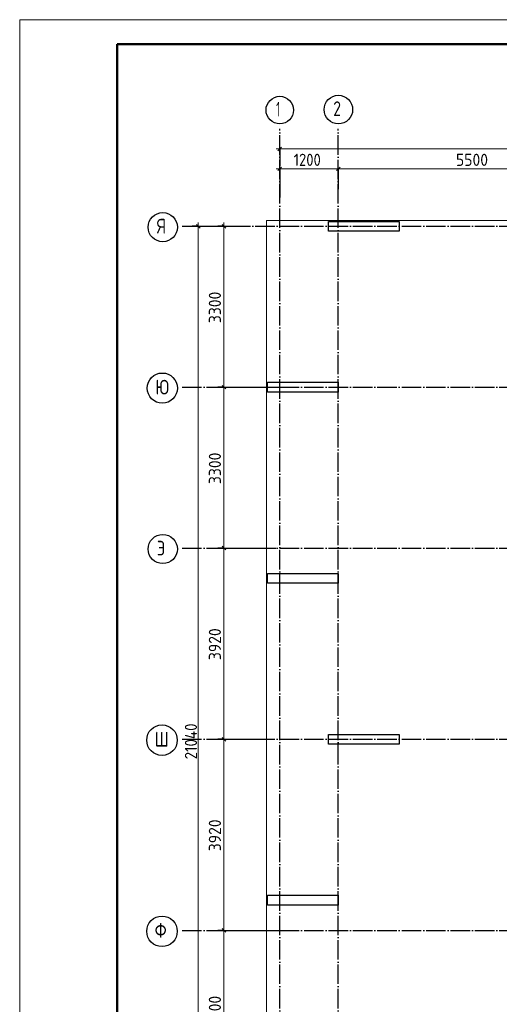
# Model space of a CAD drawing. Header units: millimetres. Extents: x -49773 to 2322955, y -3321 to 58485.
# Tile 136 of 256: x 536917 to 546745, y 37783 to 57975. Entities that reach past the tile are written whole.
import ezdxf

# ---------------------------------------------------------------- set-up
doc = ezdxf.new("R2010")
doc.units = ezdxf.units.MM
for name, pattern in [('______11', [500, 400, -50, 0, -50]), ('______3', [500, 400, -100]), ('______5', [1100, 800, -100, 100, -100])]:
    doc.linetypes.add(name, pattern=pattern)
doc.layers.add('Standard', color=7, linetype='Continuous', lineweight=25)
doc.layers.add('Балка_ общее', color=7, linetype='______3', lineweight=13)
doc.layers.add('Осевая линия_ общее', color=7, linetype='______5', lineweight=13, true_color=0xa0a0a0)
doc.styles.add('ISOCPEUR', font='txt')

msp = doc.modelspace()

# ---------------------------------------------------------------- linework, layer by layer
at = {"color": 7, "linetype": 'Continuous', "lineweight": 25, "transparency": 33554687}
for p, q in [((543244.6, 53639.4), (543244.6, 53839.4)), ((543244.6, 53839.4), (544694.6, 53839.4)), ((544694.6, 53839.4), (544694.6, 53639.4)), ((544694.6, 53639.4), (543244.6, 53639.4)), ((541994.6, 50339.4), (541994.6, 50539.4)), ((541994.6, 50539.4), (543444.6, 50539.4)), ((543444.6, 50539.4), (543444.6, 50339.4)), ((543444.6, 50339.4), (541994.6, 50339.4)), ((541994.6, 46419.3), (541994.6, 46619.3)), ((541994.6, 46619.3), (543444.6, 46619.3)), ((543444.6, 46619.3), (543444.6, 46419.3)), ((543444.6, 46419.3), (541994.6, 46419.3)), ((543244.6, 43119.3), (543244.6, 43319.3)), ((543244.6, 43319.3), (544694.6, 43319.3)), ((544694.6, 43319.3), (544694.6, 43119.3)), ((544694.6, 43119.3), (543244.6, 43119.3)), ((541994.6, 39819.3), (541994.6, 40019.3)), ((541994.6, 40019.3), (543444.6, 40019.3)), ((543444.6, 40019.3), (543444.6, 39819.3)), ((543444.6, 39819.3), (541994.6, 39819.3))]:
    msp.add_line(p, q, dxfattribs=at)
at = {"layer": 'Standard', "color": 7, "linetype": 'Continuous', "lineweight": 13, "transparency": 33554687}
msp.add_lwpolyline([(536916.8, -1424.7), (578916.8, -1424.7), (578916.8, 57975.3), (536916.8, 57975.3), (536916.8, -1424.7)], close=True, dxfattribs=at)
at = {"layer": 'Standard', "color": 7, "linetype": 'Continuous', "lineweight": 50, "transparency": 33554687}
msp.add_lwpolyline([(538916.8, 57475.3), (578416.8, 57475.3), (578416.8, -924.7), (538916.8, -924.7), (538916.8, 57475.3)], close=True, dxfattribs=at)
at = {"layer": 'Standard', "color": 254, "linetype": 'Continuous', "lineweight": 13, "true_color": 0xc4c4ff, "transparency": 33554687}
msp.add_lwpolyline([(541974.6, 32579.4), (558184.6, 32579.4), (558184.6, 53859.4), (541974.6, 53859.4), (541974.6, 32579.4)], dxfattribs=at)
at = {"layer": 'Балка_ общее', "color": 7, "linetype": 'Continuous', "lineweight": 13, "transparency": 33554687}
for p, q in [((542244.6, 55326.7), (542169.6, 55326.7)), ((542244.6, 55326.7), (556144.6, 55326.7)), ((542244.6, 54916.7), (542169.6, 54916.7)), ((542244.6, 54916.7), (543444.6, 54916.7)), ((543444.6, 54916.7), (548944.6, 54916.7)), ((540576, 53739.4), (540576, 53814.3)), ((541101.5, 53739.4), (541101.5, 53814.3)), ((541101.5, 50439.4), (541101.5, 53739.4)), ((541101.5, 47139.3), (541101.5, 50439.4)), ((541101.5, 43219.3), (541101.5, 47139.3)), ((541101.5, 39299.3), (541101.5, 43219.3)), ((541101.5, 35999.3), (541101.5, 39299.3))]:
    msp.add_line(p, q, dxfattribs=at)
at = {"layer": 'Балка_ общее', "color": 7, "linetype": 'Continuous', "lineweight": 25, "transparency": 33554687}
for p, q in [((542207.1, 55289.2), (542282.1, 55364.2)), ((542207.1, 54879.2), (542282.1, 54954.2)), ((543407.1, 54879.2), (543482.1, 54954.2)), ((540613.5, 53701.9), (540538.5, 53776.8)), ((541139, 53701.9), (541064, 53776.8)), ((541139, 50401.9), (541064, 50476.8)), ((541139, 47101.9), (541064, 47176.8)), ((541139, 43181.9), (541064, 43256.8)), ((541139, 39261.8), (541064, 39336.8))]:
    msp.add_line(p, q, dxfattribs=at)
at = {"layer": 'Балка_ общее', "color": 251, "linetype": 'Continuous', "lineweight": -3, "true_color": 0x656565, "transparency": 33554687}
for p, q in [((542244.6, 55326.7), (542244.6, 55451.7)), ((542244.6, 55326.7), (542244.6, 55201.7)), ((542244.6, 55326.7), (542244.6, 54969.3)), ((542244.6, 54916.7), (542244.6, 55041.7)), ((543444.6, 54916.7), (543444.6, 55041.7)), ((542244.6, 54916.7), (542244.6, 54791.7)), ((542244.6, 54916.7), (542244.6, 54329.4)), ((543444.6, 54916.7), (543444.6, 54791.7)), ((543444.6, 54916.7), (543444.6, 54497.2)), ((540576, 53739.4), (540451, 53739.4)), ((540576, 53739.4), (540701, 53739.4)), ((540576, 53739.4), (540928.4, 53739.4)), ((541101.5, 53739.4), (540976.5, 53739.4)), ((541101.5, 53739.4), (541226.5, 53739.4)), ((541101.5, 53739.4), (541298.4, 53739.4)), ((541101.5, 50439.4), (540976.5, 50439.4)), ((541101.5, 50439.4), (541226.5, 50439.4)), ((541101.5, 50439.4), (542411.5, 50439.4)), ((541101.5, 47139.3), (540976.5, 47139.3)), ((541101.5, 47139.3), (541226.5, 47139.3)), ((541101.5, 47139.3), (542168.1, 47139.3)), ((541101.5, 43219.3), (540976.5, 43219.3)), ((541101.5, 43219.3), (541226.5, 43219.3)), ((541101.5, 43219.3), (542078.7, 43219.3)), ((541101.5, 39299.3), (540976.5, 39299.3)), ((541101.5, 39299.3), (541226.5, 39299.3)), ((541101.5, 39299.3), (542300.4, 39299.3))]:
    msp.add_line(p, q, dxfattribs=at)
at = {"layer": 'Балка_ общее', "color": 7, "linetype": 'Continuous', "lineweight": 13, "transparency": 33554687}
msp.add_lwpolyline([(540576, 32699.3), (540576, 42689), (540576, 42689), (540576, 53739.4)], dxfattribs=at)
at = {"layer": 'Осевая линия_ общее', "color": 253, "linetype": '______11', "lineweight": -3, "true_color": 0xa0a0a0, "transparency": 33554687}
for p, q in [((542244.6, 31699.3), (542244.6, 55739.4)), ((543444.6, 31699.3), (543444.6, 55739.4)), ((540244.6, 53739.4), (557034.6, 53739.4)), ((540244.6, 50439.4), (557034.6, 50439.4)), ((540244.6, 47139.3), (557034.6, 47139.3)), ((540244.6, 43219.3), (557034.6, 43219.3)), ((540244.6, 39299.3), (557034.6, 39299.3))]:
    msp.add_line(p, q, dxfattribs=at)
at = {"layer": 'Осевая линия_ общее', "color": 7, "linetype": 'Continuous', "lineweight": 25, "transparency": 33554687}
for centre, radius in [((542246.5, 56121.8), 281.9), ((543447, 56132.2), 292.4), ((539848.3, 53719.8), 298.8), ((539839.1, 50419.8), 309.5), ((539848.3, 47119.8), 298.8), ((539833, 43199.9), 313.4), ((539833, 39279.9), 313.4)]:
    msp.add_circle(centre, radius, dxfattribs=at)

# ---------------------------------------------------------------- texts
at = {"layer": 'Балка_ общее', "color": 7, "linetype": 'Continuous', "lineweight": 25, "transparency": 33554687, "char_height": 250, "attachment_point": 7, "style": 'ISOCPEUR'}
for s, insert, width in [('\\W0.87;1200', (542532.1, 54976.7), 757.849), ('\\W0.93;5500', (545857.1, 54976.7), 816.019)]:
    msp.add_mtext(s, dxfattribs=dict(at, insert=insert, width=width))
at = {"layer": 'Балка_ общее', "color": 7, "linetype": 'Continuous', "lineweight": 25, "transparency": 33554687, "char_height": 250, "attachment_point": 7, "rotation": 90, "style": 'ISOCPEUR'}
for s, insert, width in [('\\W0.93;3300', (541041.5, 51751.8), 816.012), ('\\W0.93;3300', (541041.5, 48451.8), 816.012), ('\\W0.93;3920', (541041.5, 44841.8), 816.026), ('\\W0.89;21040', (540551, 42806.9), 961.262), ('\\W0.93;3920', (541041.5, 40921.9), 816.012), ('\\W0.93;3300', (541041.5, 37311.9), 816.012)]:
    msp.add_mtext(s, dxfattribs=dict(at, insert=insert, width=width))
at = {"layer": 'Осевая линия_ общее', "color": 7, "linetype": 'Continuous', "lineweight": 25, "transparency": 33554687, "char_height": 300, "attachment_point": 7, "style": 'ISOCPEUR'}
for s, insert, width in [('\\W0.56;1', (542171.5, 55991.3), 233.333), ('\\W0.78;2', (543342, 56001.7), 326.407), ('\\W0.80;Я', (539728.3, 53589.3), 359.83), ('\\W0.83;Ю', (539696.6, 50289.3), 408.866), ('\\W0.80;Э', (539728.3, 46989.3), 359.83), ('\\W0.83;Ш', (539683, 43069.4), 425), ('\\W0.83;Ф', (539683, 39149.4), 425)]:
    msp.add_mtext(s, dxfattribs=dict(at, insert=insert, width=width))

doc.saveas('drawing.dxf')
